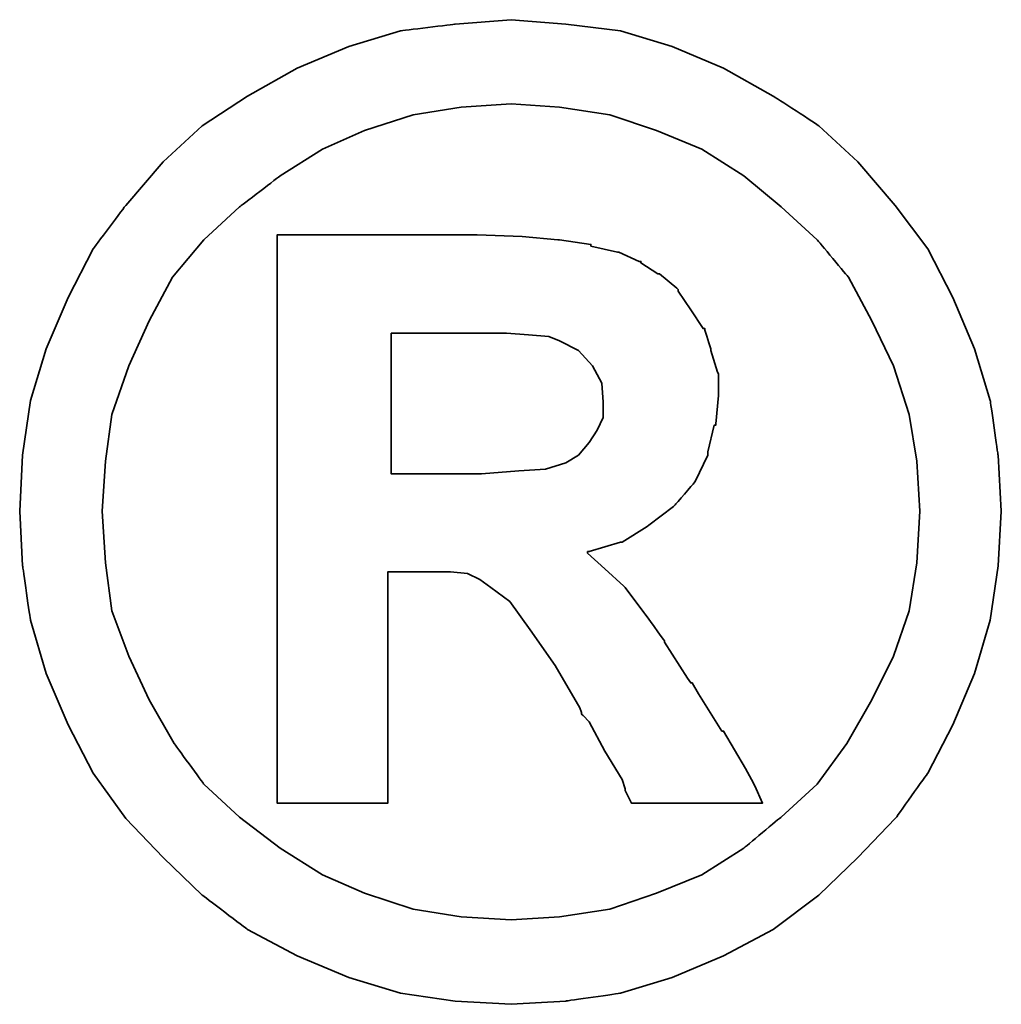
# Model space of a CAD drawing. Header units: millimetres. Extents: x 20 to 954, y -207 to 523.
# Tile 42 of 43: x 136.896 to 137.483, y 58.861 to 59.451. Entities that reach past the tile are written whole.
import ezdxf

# ---------------------------------------------------------------- set-up
doc = ezdxf.new("R2010")
doc.units = ezdxf.units.MM
doc.header["$LTSCALE"] = 0.1
doc.layers.add('DIM', color=4, linetype='CONTINUOUS')
doc.layers.add('layer 1', color=7, linetype='CONTINUOUS')

# ---------------------------------------------------------------- blocks, each defined once
blk = doc.blocks.new('TBI MOTION logo(完整正式版)')
at = {"layer": 'layer 1', "color": 22, "lineweight": 35}
for points, knots in [([(81.20634, 4.98624), (81.20634, 4.98624), (81.18649, 5.32862), (81.18649, 5.32862), (81.18649, 5.32862), (81.18649, 5.32862), (81.13886, 5.66206), (81.13886, 5.66206), (81.13886, 5.66206), (81.13886, 5.66206), (81.04359, 5.97764), (81.04359, 5.97764), (81.04359, 5.97764), (81.04359, 5.97764), (80.91061, 6.29124), (80.91061, 6.29124), (80.91061, 6.29124), (80.91061, 6.29124), (80.75778, 6.58697), (80.75778, 6.58697), (80.75778, 6.58697), (80.75778, 6.58697), (80.5593, 6.85294), (80.5593, 6.85294), (80.5593, 6.85294), (80.5593, 6.85294), (80.33105, 7.1189), (80.33105, 7.1189), (80.33105, 7.1189), (80.33105, 7.1189), (80.09287, 7.33921), (80.09287, 7.33921), (80.09287, 7.33921), (80.09287, 7.33921), (79.815, 7.51982), (79.815, 7.51982), (79.815, 7.51982), (79.815, 7.51982), (79.51133, 7.69051), (79.51133, 7.69051), (79.51133, 7.69051), (79.51133, 7.69051), (79.19773, 7.8235), (79.19773, 7.8235), (79.19773, 7.8235), (79.19773, 7.8235), (78.88215, 7.91877), (78.88215, 7.91877), (78.88215, 7.91877), (78.88215, 7.91877), (78.54871, 7.95846), (78.54871, 7.95846), (78.54871, 7.95846), (78.54871, 7.95846), (78.21526, 7.98625), (78.21526, 7.98625), (78.21526, 7.98625), (78.21526, 7.98625), (77.87388, 7.95846), (77.87388, 7.95846), (77.87388, 7.95846), (77.87388, 7.95846), (77.54044, 7.91877), (77.54044, 7.91877), (77.54044, 7.91877), (77.54044, 7.91877), (77.22485, 7.8235), (77.22485, 7.8235), (77.22485, 7.8235), (77.22485, 7.8235), (76.91027, 7.69051), (76.91027, 7.69051), (76.91027, 7.69051), (76.91027, 7.69051), (76.6056, 7.51982), (76.6056, 7.51982), (76.6056, 7.51982), (76.6056, 7.51982), (76.32972, 7.33921), (76.32972, 7.33921), (76.32972, 7.33921), (76.32972, 7.33921), (76.09154, 7.1189), (76.09154, 7.1189), (76.09154, 7.1189), (76.09154, 7.1189), (75.86329, 6.85294), (75.86329, 6.85294), (75.86329, 6.85294), (75.86329, 6.85294), (75.66382, 6.58697), (75.66382, 6.58697), (75.66382, 6.58697), (75.66382, 6.58697), (75.51099, 6.29124), (75.51099, 6.29124), (75.51099, 6.29124), (75.51099, 6.29124), (75.37702, 5.97764), (75.37702, 5.97764), (75.37702, 5.97764), (75.37702, 5.97764), (75.28175, 5.66206), (75.28175, 5.66206), (75.28175, 5.66206), (75.28175, 5.66206), (75.23411, 5.32862), (75.23411, 5.32862), (75.23411, 5.32862), (75.23411, 5.32862), (75.21625, 4.98624), (75.21625, 4.98624), (75.21625, 4.98624), (75.21625, 4.98624), (75.23411, 4.6528), (75.23411, 4.6528), (75.23411, 4.6528), (75.23411, 4.6528), (75.28175, 4.32035), (75.28175, 4.32035), (75.28175, 4.32035), (75.28175, 4.32035), (75.37702, 3.99583), (75.37702, 3.99583), (75.37702, 3.99583), (75.37702, 3.99583), (75.51099, 3.68224), (75.51099, 3.68224), (75.51099, 3.68224), (75.51099, 3.68224), (75.66382, 3.38749), (75.66382, 3.38749), (75.66382, 3.38749), (75.66382, 3.38749), (75.86329, 3.10963), (75.86329, 3.10963), (75.86329, 3.10963), (75.86329, 3.10963), (76.09154, 2.87145), (76.09154, 2.87145), (76.09154, 2.87145), (76.09154, 2.87145), (76.32972, 2.6432), (76.32972, 2.6432), (76.32972, 2.6432), (76.32972, 2.6432), (76.6056, 2.43381), (76.6056, 2.43381), (76.6056, 2.43381), (76.6056, 2.43381), (76.91027, 2.27205), (76.91027, 2.27205), (76.91027, 2.27205), (76.91027, 2.27205), (77.22485, 2.13906), (77.22485, 2.13906), (77.22485, 2.13906), (77.22485, 2.13906), (77.54044, 2.0438), (77.54044, 2.0438), (77.54044, 2.0438), (77.54044, 2.0438), (77.87388, 1.99616), (77.87388, 1.99616), (77.87388, 1.99616), (77.87388, 1.99616), (78.21526, 1.97631), (78.21526, 1.97631), (78.21526, 1.97631), (78.21526, 1.97631), (78.54871, 1.99616), (78.54871, 1.99616), (78.54871, 1.99616), (78.54871, 1.99616), (78.88215, 2.0438), (78.88215, 2.0438), (78.88215, 2.0438), (78.88215, 2.0438), (79.19773, 2.13906), (79.19773, 2.13906), (79.19773, 2.13906), (79.19773, 2.13906), (79.51133, 2.27205), (79.51133, 2.27205), (79.51133, 2.27205), (79.51133, 2.27205), (79.815, 2.43381), (79.815, 2.43381), (79.815, 2.43381), (79.815, 2.43381), (80.09287, 2.6432), (80.09287, 2.6432), (80.09287, 2.6432), (80.09287, 2.6432), (80.33105, 2.87145), (80.33105, 2.87145), (80.33105, 2.87145), (80.33105, 2.87145), (80.5593, 3.10963), (80.5593, 3.10963), (80.5593, 3.10963), (80.5593, 3.10963), (80.75778, 3.38749), (80.75778, 3.38749), (80.75778, 3.38749), (80.75778, 3.38749), (80.91061, 3.68224), (80.91061, 3.68224), (80.91061, 3.68224), (80.91061, 3.68224), (81.04359, 3.99583), (81.04359, 3.99583), (81.04359, 3.99583), (81.04359, 3.99583), (81.13886, 4.32035), (81.13886, 4.32035), (81.13886, 4.32035), (81.13886, 4.32035), (81.18649, 4.6528), (81.18649, 4.6528), (81.18649, 4.6528), (81.18649, 4.6528), (81.20634, 4.98624), (81.20634, 4.98624)], [0, 0, 0, 0, 0.0178571, 0.0178571, 0.0178571, 0.0178572, 0.0357143, 0.0357143, 0.0357143, 0.0357143, 0.0535714, 0.0535714, 0.0535714, 0.0535714, 0.0714286, 0.0714286, 0.0714286, 0.0714286, 0.0892857, 0.0892857, 0.0892857, 0.0892857, 0.1071429, 0.1071429, 0.1071429, 0.1071429, 0.125, 0.125, 0.125, 0.125, 0.1428571, 0.1428571, 0.1428571, 0.1428572, 0.1607143, 0.1607143, 0.1607143, 0.1607143, 0.1785714, 0.1785714, 0.1785714, 0.1785714, 0.1964286, 0.1964286, 0.1964286, 0.1964286, 0.2142857, 0.2142857, 0.2142857, 0.2142857, 0.2321429, 0.2321429, 0.2321429, 0.2321429, 0.25, 0.25, 0.25, 0.25, 0.2678571, 0.2678571, 0.2678571, 0.2678572, 0.2857143, 0.2857143, 0.2857143, 0.2857143, 0.3035714, 0.3035714, 0.3035714, 0.3035714, 0.3214286, 0.3214286, 0.3214286, 0.3214286, 0.3392857, 0.3392857, 0.3392857, 0.3392857, 0.3571429, 0.3571429, 0.3571429, 0.3571429, 0.375, 0.375, 0.375, 0.375, 0.3928571, 0.3928571, 0.3928571, 0.3928572, 0.4107143, 0.4107143, 0.4107143, 0.4107143, 0.4285714, 0.4285714, 0.4285714, 0.4285714, 0.4464286, 0.4464286, 0.4464286, 0.4464286, 0.4642857, 0.4642857, 0.4642857, 0.4642857, 0.4821429, 0.4821429, 0.4821429, 0.4821429, 0.5, 0.5, 0.5, 0.5, 0.5178571, 0.5178571, 0.5178571, 0.5178572, 0.5357143, 0.5357143, 0.5357143, 0.5357143, 0.5535714, 0.5535714, 0.5535714, 0.5535714, 0.5714286, 0.5714286, 0.5714286, 0.5714286, 0.5892857, 0.5892857, 0.5892857, 0.5892857, 0.6071429, 0.6071429, 0.6071429, 0.6071429, 0.625, 0.625, 0.625, 0.625, 0.6428571, 0.6428571, 0.6428571, 0.6428572, 0.6607143, 0.6607143, 0.6607143, 0.6607143, 0.6785714, 0.6785714, 0.6785714, 0.6785714, 0.6964286, 0.6964286, 0.6964286, 0.6964286, 0.7142857, 0.7142857, 0.7142857, 0.7142857, 0.7321429, 0.7321429, 0.7321429, 0.7321429, 0.75, 0.75, 0.75, 0.75, 0.7678571, 0.7678571, 0.7678571, 0.7678572, 0.7857143, 0.7857143, 0.7857143, 0.7857143, 0.8035714, 0.8035714, 0.8035714, 0.8035714, 0.8214286, 0.8214286, 0.8214286, 0.8214286, 0.8392857, 0.8392857, 0.8392857, 0.8392857, 0.8571429, 0.8571429, 0.8571429, 0.8571429, 0.875, 0.875, 0.875, 0.875, 0.8928571, 0.8928571, 0.8928571, 0.8928572, 0.9107143, 0.9107143, 0.9107143, 0.9107143, 0.9285714, 0.9285714, 0.9285714, 0.9285714, 0.9464286, 0.9464286, 0.9464286, 0.9464286, 0.9642857, 0.9642857, 0.9642857, 0.9642857, 0.9821429, 0.9821429, 0.9821429, 0.9821429, 1, 1, 1, 1]), ([(80.71014, 4.98624), (80.71014, 4.98624), (80.69129, 5.29091), (80.69129, 5.29091), (80.69129, 5.29091), (80.69129, 5.29091), (80.64464, 5.57672), (80.64464, 5.57672), (80.64464, 5.57672), (80.64464, 5.57672), (80.54937, 5.87245), (80.54937, 5.87245), (80.54937, 5.87245), (80.54937, 5.87245), (80.41639, 6.14833), (80.41639, 6.14833), (80.41639, 6.14833), (80.41639, 6.14833), (80.27349, 6.41429), (80.27349, 6.41429), (80.27349, 6.41429), (80.27349, 6.41429), (80.08295, 6.64255), (80.08295, 6.64255), (80.08295, 6.64255), (80.08295, 6.64255), (79.86264, 6.84301), (79.86264, 6.84301), (79.86264, 6.84301), (79.86264, 6.84301), (79.63439, 7.03355), (79.63439, 7.03355), (79.63439, 7.03355), (79.63439, 7.03355), (79.37835, 7.1963), (79.37835, 7.1963), (79.37835, 7.1963), (79.37835, 7.1963), (79.10246, 7.30944), (79.10246, 7.30944), (79.10246, 7.30944), (79.10246, 7.30944), (78.81665, 7.40471), (78.81665, 7.40471), (78.81665, 7.40471), (78.81665, 7.40471), (78.511, 7.45234), (78.511, 7.45234), (78.511, 7.45234), (78.511, 7.45234), (78.21526, 7.47219), (78.21526, 7.47219), (78.21526, 7.47219), (78.21526, 7.47219), (77.9106, 7.45234), (77.9106, 7.45234), (77.9106, 7.45234), (77.9106, 7.45234), (77.61685, 7.40471), (77.61685, 7.40471), (77.61685, 7.40471), (77.61685, 7.40471), (77.32012, 7.30944), (77.32012, 7.30944), (77.32012, 7.30944), (77.32012, 7.30944), (77.06309, 7.1963), (77.06309, 7.1963), (77.06309, 7.1963), (77.06309, 7.1963), (76.80606, 7.03355), (76.80606, 7.03355), (76.80606, 7.03355), (76.80606, 7.03355), (76.55797, 6.84301), (76.55797, 6.84301), (76.55797, 6.84301), (76.55797, 6.84301), (76.34063, 6.64255), (76.34063, 6.64255), (76.34063, 6.64255), (76.34063, 6.64255), (76.1491, 6.41429), (76.1491, 6.41429), (76.1491, 6.41429), (76.1491, 6.41429), (76.0062, 6.14833), (76.0062, 6.14833), (76.0062, 6.14833), (76.0062, 6.14833), (75.88314, 5.87245), (75.88314, 5.87245), (75.88314, 5.87245), (75.88314, 5.87245), (75.77794, 5.57672), (75.77794, 5.57672), (75.77794, 5.57672), (75.77794, 5.57672), (75.73924, 5.29091), (75.73924, 5.29091), (75.73924, 5.29091), (75.73924, 5.29091), (75.72039, 4.98624), (75.72039, 4.98624), (75.72039, 4.98624), (75.72039, 4.98624), (75.73924, 4.67165), (75.73924, 4.67165), (75.73924, 4.67165), (75.73924, 4.67165), (75.77794, 4.37791), (75.77794, 4.37791), (75.77794, 4.37791), (75.77794, 4.37791), (75.88314, 4.10102), (75.88314, 4.10102), (75.88314, 4.10102), (75.88314, 4.10102), (76.0062, 3.83407), (76.0062, 3.83407), (76.0062, 3.83407), (76.0062, 3.83407), (76.15902, 3.56811), (76.15902, 3.56811), (76.15902, 3.56811), (76.15902, 3.56811), (76.34063, 3.32001), (76.34063, 3.32001), (76.34063, 3.32001), (76.34063, 3.32001), (76.55797, 3.11955), (76.55797, 3.11955), (76.55797, 3.11955), (76.55797, 3.11955), (76.80606, 2.92901), (76.80606, 2.92901), (76.80606, 2.92901), (76.80606, 2.92901), (77.06309, 2.76725), (77.06309, 2.76725), (77.06309, 2.76725), (77.06309, 2.76725), (77.32012, 2.65412), (77.32012, 2.65412), (77.32012, 2.65412), (77.32012, 2.65412), (77.61685, 2.55786), (77.61685, 2.55786), (77.61685, 2.55786), (77.61685, 2.55786), (77.9106, 2.51022), (77.9106, 2.51022), (77.9106, 2.51022), (77.9106, 2.51022), (78.21526, 2.49137), (78.21526, 2.49137), (78.21526, 2.49137), (78.21526, 2.49137), (78.511, 2.51022), (78.511, 2.51022), (78.511, 2.51022), (78.511, 2.51022), (78.81665, 2.55786), (78.81665, 2.55786), (78.81665, 2.55786), (78.81665, 2.55786), (79.10246, 2.65412), (79.10246, 2.65412), (79.10246, 2.65412), (79.10246, 2.65412), (79.37835, 2.76725), (79.37835, 2.76725), (79.37835, 2.76725), (79.37835, 2.76725), (79.63439, 2.92901), (79.63439, 2.92901), (79.63439, 2.92901), (79.63439, 2.92901), (79.86264, 3.11955), (79.86264, 3.11955), (79.86264, 3.11955), (79.86264, 3.11955), (80.08295, 3.32001), (80.08295, 3.32001), (80.08295, 3.32001), (80.08295, 3.32001), (80.26356, 3.56811), (80.26356, 3.56811), (80.26356, 3.56811), (80.26356, 3.56811), (80.41639, 3.83407), (80.41639, 3.83407), (80.41639, 3.83407), (80.41639, 3.83407), (80.54937, 4.10102), (80.54937, 4.10102), (80.54937, 4.10102), (80.54937, 4.10102), (80.64464, 4.37791), (80.64464, 4.37791), (80.64464, 4.37791), (80.64464, 4.37791), (80.69129, 4.67165), (80.69129, 4.67165), (80.69129, 4.67165), (80.69129, 4.67165), (80.71014, 4.98624), (80.71014, 4.98624)], [0, 0, 0, 0, 0.0192308, 0.0192308, 0.0192308, 0.0192308, 0.0384615, 0.0384615, 0.0384615, 0.0384615, 0.0576923, 0.0576923, 0.0576923, 0.0576923, 0.0769231, 0.0769231, 0.0769231, 0.0769231, 0.0961538, 0.0961538, 0.0961538, 0.0961539, 0.1153846, 0.1153846, 0.1153846, 0.1153846, 0.1346154, 0.1346154, 0.1346154, 0.1346154, 0.1538462, 0.1538462, 0.1538462, 0.1538462, 0.1730769, 0.1730769, 0.1730769, 0.1730769, 0.1923077, 0.1923077, 0.1923077, 0.1923077, 0.2115385, 0.2115385, 0.2115385, 0.2115385, 0.2307692, 0.2307692, 0.2307692, 0.2307692, 0.25, 0.25, 0.25, 0.25, 0.2692308, 0.2692308, 0.2692308, 0.2692308, 0.2884615, 0.2884615, 0.2884615, 0.2884615, 0.3076923, 0.3076923, 0.3076923, 0.3076923, 0.3269231, 0.3269231, 0.3269231, 0.3269231, 0.3461538, 0.3461538, 0.3461538, 0.3461539, 0.3653846, 0.3653846, 0.3653846, 0.3653846, 0.3846154, 0.3846154, 0.3846154, 0.3846154, 0.4038462, 0.4038462, 0.4038462, 0.4038462, 0.4230769, 0.4230769, 0.4230769, 0.4230769, 0.4423077, 0.4423077, 0.4423077, 0.4423077, 0.4615385, 0.4615385, 0.4615385, 0.4615385, 0.4807692, 0.4807692, 0.4807692, 0.4807692, 0.5, 0.5, 0.5, 0.5, 0.5192308, 0.5192308, 0.5192308, 0.5192308, 0.5384615, 0.5384615, 0.5384615, 0.5384615, 0.5576923, 0.5576923, 0.5576923, 0.5576923, 0.5769231, 0.5769231, 0.5769231, 0.5769231, 0.5961538, 0.5961538, 0.5961538, 0.5961539, 0.6153846, 0.6153846, 0.6153846, 0.6153846, 0.6346154, 0.6346154, 0.6346154, 0.6346154, 0.6538462, 0.6538462, 0.6538462, 0.6538462, 0.6730769, 0.6730769, 0.6730769, 0.6730769, 0.6923077, 0.6923077, 0.6923077, 0.6923077, 0.7115385, 0.7115385, 0.7115385, 0.7115385, 0.7307692, 0.7307692, 0.7307692, 0.7307692, 0.75, 0.75, 0.75, 0.75, 0.7692308, 0.7692308, 0.7692308, 0.7692308, 0.7884615, 0.7884615, 0.7884615, 0.7884615, 0.8076923, 0.8076923, 0.8076923, 0.8076923, 0.8269231, 0.8269231, 0.8269231, 0.8269231, 0.8461538, 0.8461538, 0.8461538, 0.8461539, 0.8653846, 0.8653846, 0.8653846, 0.8653846, 0.8846154, 0.8846154, 0.8846154, 0.8846154, 0.9038462, 0.9038462, 0.9038462, 0.9038462, 0.9230769, 0.9230769, 0.9230769, 0.9230769, 0.9423077, 0.9423077, 0.9423077, 0.9423077, 0.9615385, 0.9615385, 0.9615385, 0.9615385, 0.9807692, 0.9807692, 0.9807692, 0.9807692, 1, 1, 1, 1]), ([(76.78721, 3.2823), (76.78721, 3.2823), (76.78721, 3.32001), (76.78721, 3.32001), (76.78721, 3.32001), (76.78721, 3.32001), (76.78721, 3.42422), (76.78721, 3.42422), (76.78721, 3.42422), (76.78721, 3.42422), (76.78721, 3.59689), (76.78721, 3.59689), (76.78721, 3.59689), (76.78721, 3.59689), (76.78721, 3.80529), (76.78721, 3.80529), (76.78721, 3.80529), (76.78721, 3.80529), (76.78721, 4.0524), (76.78721, 4.0524), (76.78721, 4.0524), (76.78721, 4.0524), (76.78721, 4.32035), (76.78721, 4.32035), (76.78721, 4.32035), (76.78721, 4.32035), (76.78721, 4.92868), (76.78721, 4.92868), (76.78721, 4.92868), (76.78721, 4.92868), (76.78721, 5.53801), (76.78721, 5.53801), (76.78721, 5.53801), (76.78721, 5.53801), (76.78721, 5.82482), (76.78721, 5.82482), (76.78721, 5.82482), (76.78721, 5.82482), (76.78721, 6.07291), (76.78721, 6.07291), (76.78721, 6.07291), (76.78721, 6.07291), (76.78721, 6.30017), (76.78721, 6.30017), (76.78721, 6.30017), (76.78721, 6.30017), (76.78721, 6.45399), (76.78721, 6.45399), (76.78721, 6.45399), (76.78721, 6.45399), (76.78721, 6.5572), (76.78721, 6.5572), (76.78721, 6.5572), (76.78721, 6.5572), (76.78721, 6.59689), (76.78721, 6.59689), (76.78721, 6.59689), (76.78721, 6.59689), (76.78721, 6.67232), (76.78721, 6.67232), (76.78721, 6.67232), (76.78721, 6.67232), (76.8537, 6.67232), (76.8537, 6.67232), (76.8537, 6.67232), (76.8537, 6.67232), (76.87355, 6.67232), (76.87355, 6.67232), (76.87355, 6.67232), (76.87355, 6.67232), (76.91027, 6.67232), (76.91027, 6.67232), (76.91027, 6.67232), (76.91027, 6.67232), (77.04424, 6.67232), (77.04424, 6.67232), (77.04424, 6.67232), (77.04424, 6.67232), (77.22485, 6.67232), (77.22485, 6.67232), (77.22485, 6.67232), (77.22485, 6.67232), (77.43524, 6.67232), (77.43524, 6.67232), (77.43524, 6.67232), (77.43524, 6.67232), (77.65357, 6.67232), (77.65357, 6.67232), (77.65357, 6.67232), (77.65357, 6.67232), (77.82625, 6.67232), (77.82625, 6.67232), (77.82625, 6.67232), (77.82625, 6.67232), (77.94037, 6.67232), (77.94037, 6.67232), (77.94037, 6.67232), (77.94037, 6.67232), (77.97709, 6.67232), (77.97709, 6.67232), (77.97709, 6.67232), (77.97709, 6.67232), (77.99694, 6.67232), (77.99694, 6.67232), (77.99694, 6.67232), (77.99694, 6.67232), (78.00686, 6.67232), (78.00686, 6.67232), (78.00686, 6.67232), (78.00686, 6.67232), (78.28275, 6.6624), (78.28275, 6.6624), (78.28275, 6.6624), (78.28275, 6.6624), (78.50107, 6.64255), (78.50107, 6.64255), (78.50107, 6.64255), (78.50107, 6.64255), (78.511, 6.64255), (78.511, 6.64255), (78.511, 6.64255), (78.511, 6.64255), (78.70154, 6.61476), (78.70154, 6.61476), (78.70154, 6.61476), (78.70154, 6.61476), (78.70154, 6.60483), (78.70154, 6.60483), (78.70154, 6.60483), (78.70154, 6.60483), (78.86429, 6.56713), (78.86429, 6.56713), (78.86429, 6.56713), (78.86429, 6.56713), (78.87223, 6.56713), (78.87223, 6.56713), (78.87223, 6.56713), (78.87223, 6.56713), (78.99727, 6.51056), (78.99727, 6.51056), (78.99727, 6.51056), (78.99727, 6.51056), (79.00719, 6.51056), (79.00719, 6.51056), (79.00719, 6.51056), (79.00719, 6.51056), (79.00719, 6.50162), (79.00719, 6.50162), (79.00719, 6.50162), (79.00719, 6.50162), (79.1104, 6.43415), (79.1104, 6.43415), (79.1104, 6.43415), (79.1104, 6.43415), (79.12132, 6.43415), (79.12132, 6.43415), (79.12132, 6.43415), (79.12132, 6.43415), (79.22552, 6.34781), (79.22552, 6.34781), (79.22552, 6.34781), (79.22552, 6.34781), (79.23544, 6.33888), (79.23544, 6.33888), (79.23544, 6.33888), (79.23544, 6.33888), (79.23544, 6.32895), (79.23544, 6.32895), (79.23544, 6.32895), (79.23544, 6.32895), (79.31087, 6.21483), (79.31087, 6.21483), (79.31087, 6.21483), (79.31087, 6.21483), (79.38629, 6.1007), (79.38629, 6.1007), (79.38629, 6.1007), (79.38629, 6.1007), (79.3972, 6.1007), (79.3972, 6.1007), (79.3972, 6.1007), (79.3972, 6.1007), (79.3972, 6.09078), (79.3972, 6.09078), (79.3972, 6.09078), (79.3972, 6.09078), (79.43392, 5.97764), (79.43392, 5.97764), (79.43392, 5.97764), (79.43392, 5.97764), (79.43392, 5.96772), (79.43392, 5.96772), (79.43392, 5.96772), (79.43392, 5.96772), (79.47362, 5.83474), (79.47362, 5.83474), (79.47362, 5.83474), (79.47362, 5.83474), (79.48156, 5.82482), (79.48156, 5.82482), (79.48156, 5.82482), (79.48156, 5.82482), (79.48156, 5.69977), (79.48156, 5.69977), (79.48156, 5.69977), (79.48156, 5.69977), (79.48156, 5.69183), (79.48156, 5.69183), (79.48156, 5.69183), (79.48156, 5.69183), (79.4637, 5.51915), (79.4637, 5.51915), (79.4637, 5.51915), (79.4637, 5.51915), (79.4637, 5.51122), (79.4637, 5.51122), (79.4637, 5.51122), (79.4637, 5.51122), (79.45377, 5.51122), (79.45377, 5.51122), (79.45377, 5.51122), (79.45377, 5.51122), (79.41507, 5.34847), (79.41507, 5.34847), (79.41507, 5.34847), (79.41507, 5.34847), (79.41507, 5.33854), (79.41507, 5.33854), (79.41507, 5.33854), (79.41507, 5.33854), (79.41507, 5.32862), (79.41507, 5.32862), (79.41507, 5.32862), (79.41507, 5.32862), (79.33865, 5.16785), (79.33865, 5.16785), (79.33865, 5.16785), (79.33865, 5.16785), (79.33071, 5.15693), (79.33071, 5.15693), (79.33071, 5.15693), (79.33071, 5.15693), (79.2156, 5.02495), (79.2156, 5.02495), (79.2156, 5.02495), (79.2156, 5.02495), (79.20567, 5.01502), (79.20567, 5.01502), (79.20567, 5.01502), (79.20567, 5.01502), (79.05483, 4.89991), (79.05483, 4.89991), (79.05483, 4.89991), (79.05483, 4.89991), (79.04491, 4.89197), (79.04491, 4.89197), (79.04491, 4.89197), (79.04491, 4.89197), (78.89208, 4.7967), (78.89208, 4.7967), (78.89208, 4.7967), (78.89208, 4.7967), (78.88215, 4.7967), (78.88215, 4.7967), (78.88215, 4.7967), (78.88215, 4.7967), (78.69161, 4.73913), (78.69161, 4.73913), (78.69161, 4.73913), (78.69161, 4.73913), (78.68169, 4.73913), (78.68169, 4.73913), (78.68169, 4.73913), (78.68169, 4.73913), (78.68169, 4.72921), (78.68169, 4.72921), (78.68169, 4.72921), (78.68169, 4.72921), (78.78688, 4.63394), (78.78688, 4.63394), (78.78688, 4.63394), (78.78688, 4.63394), (78.902, 4.52875), (78.902, 4.52875), (78.902, 4.52875), (78.902, 4.52875), (78.91093, 4.52081), (78.91093, 4.52081), (78.91093, 4.52081), (78.91093, 4.52081), (79.02506, 4.36798), (79.02506, 4.36798), (79.02506, 4.36798), (79.02506, 4.36798), (79.1501, 4.1953), (79.1501, 4.1953), (79.1501, 4.1953), (79.1501, 4.1953), (79.1501, 4.18736), (79.1501, 4.18736), (79.1501, 4.18736), (79.1501, 4.18736), (79.29201, 3.96705), (79.29201, 3.96705), (79.29201, 3.96705), (79.29201, 3.96705), (79.31087, 3.93828), (79.31087, 3.93828), (79.31087, 3.93828), (79.31087, 3.93828), (79.32079, 3.93828), (79.32079, 3.93828), (79.32079, 3.93828), (79.32079, 3.93828), (79.3585, 3.87178), (79.3585, 3.87178), (79.3585, 3.87178), (79.3585, 3.87178), (79.50141, 3.64353), (79.50141, 3.64353), (79.50141, 3.64353), (79.50141, 3.64353), (79.51133, 3.64353), (79.51133, 3.64353), (79.51133, 3.64353), (79.51133, 3.64353), (79.64431, 3.41528), (79.64431, 3.41528), (79.64431, 3.41528), (79.64431, 3.41528), (79.68202, 3.3478), (79.68202, 3.3478), (79.68202, 3.3478), (79.68202, 3.3478), (79.70187, 3.31009), (79.70187, 3.31009), (79.70187, 3.31009), (79.70187, 3.31009), (79.7495, 3.2049), (79.7495, 3.2049), (79.7495, 3.2049), (79.7495, 3.2049), (79.64431, 3.2049), (79.64431, 3.2049), (79.64431, 3.2049), (79.64431, 3.2049), (79.62546, 3.2049), (79.62546, 3.2049), (79.62546, 3.2049), (79.62546, 3.2049), (79.53912, 3.2049), (79.53912, 3.2049), (79.53912, 3.2049), (79.53912, 3.2049), (79.31087, 3.2049), (79.31087, 3.2049), (79.31087, 3.2049), (79.31087, 3.2049), (79.08262, 3.2049), (79.08262, 3.2049), (79.08262, 3.2049), (79.08262, 3.2049), (79.00719, 3.2049), (79.00719, 3.2049), (79.00719, 3.2049), (79.00719, 3.2049), (78.98735, 3.2049), (78.98735, 3.2049), (78.98735, 3.2049), (78.98735, 3.2049), (78.94964, 3.2049), (78.94964, 3.2049), (78.94964, 3.2049), (78.94964, 3.2049), (78.92979, 3.24459), (78.92979, 3.24459), (78.92979, 3.24459), (78.92979, 3.24459), (78.91093, 3.2823), (78.91093, 3.2823), (78.91093, 3.2823), (78.91093, 3.2823), (78.91093, 3.29223), (78.91093, 3.29223), (78.91093, 3.29223), (78.91093, 3.29223), (78.89208, 3.3478), (78.89208, 3.3478), (78.89208, 3.3478), (78.89208, 3.3478), (78.78688, 3.52048), (78.78688, 3.52048), (78.78688, 3.52048), (78.78688, 3.52048), (78.69161, 3.7001), (78.69161, 3.7001), (78.69161, 3.7001), (78.69161, 3.7001), (78.6539, 3.7388), (78.6539, 3.7388), (78.6539, 3.7388), (78.6539, 3.7388), (78.64398, 3.74873), (78.64398, 3.74873), (78.64398, 3.74873), (78.64398, 3.74873), (78.64398, 3.75766), (78.64398, 3.75766), (78.64398, 3.75766), (78.64398, 3.75766), (78.63405, 3.78644), (78.63405, 3.78644), (78.63405, 3.78644), (78.63405, 3.78644), (78.48321, 4.04347), (78.48321, 4.04347), (78.48321, 4.04347), (78.48321, 4.04347), (78.33038, 4.2618), (78.33038, 4.2618), (78.33038, 4.2618), (78.33038, 4.2618), (78.20732, 4.43447), (78.20732, 4.43447), (78.20732, 4.43447), (78.20732, 4.43447), (78.09221, 4.52081), (78.09221, 4.52081), (78.09221, 4.52081), (78.09221, 4.52081), (78.02472, 4.56845), (78.02472, 4.56845), (78.02472, 4.56845), (78.02472, 4.56845), (77.9493, 4.60616), (77.9493, 4.60616), (77.9493, 4.60616), (77.9493, 4.60616), (77.8451, 4.61608), (77.8451, 4.61608), (77.8451, 4.61608), (77.8451, 4.61608), (77.71113, 4.61608), (77.71113, 4.61608), (77.71113, 4.61608), (77.71113, 4.61608), (77.69128, 4.61608), (77.69128, 4.61608), (77.69128, 4.61608), (77.69128, 4.61608), (77.67342, 4.61608), (77.67342, 4.61608), (77.67342, 4.61608), (77.67342, 4.61608), (77.5583, 4.61608), (77.5583, 4.61608), (77.5583, 4.61608), (77.5583, 4.61608), (77.46303, 4.61608), (77.46303, 4.61608), (77.46303, 4.61608), (77.46303, 4.61608), (77.46303, 4.54761), (77.46303, 4.54761), (77.46303, 4.54761), (77.46303, 4.54761), (77.46303, 4.47318), (77.46303, 4.47318), (77.46303, 4.47318), (77.46303, 4.47318), (77.46303, 4.24294), (77.46303, 4.24294), (77.46303, 4.24294), (77.46303, 4.24294), (77.46303, 3.99583), (77.46303, 3.99583), (77.46303, 3.99583), (77.46303, 3.99583), (77.46303, 3.72888), (77.46303, 3.72888), (77.46303, 3.72888), (77.46303, 3.72888), (77.46303, 3.51055), (77.46303, 3.51055), (77.46303, 3.51055), (77.46303, 3.51055), (77.46303, 3.42422), (77.46303, 3.42422), (77.46303, 3.42422), (77.46303, 3.42422), (77.46303, 3.35773), (77.46303, 3.35773), (77.46303, 3.35773), (77.46303, 3.35773), (77.46303, 3.30017), (77.46303, 3.30017), (77.46303, 3.30017), (77.46303, 3.30017), (77.46303, 3.2823), (77.46303, 3.2823), (77.46303, 3.2823), (77.46303, 3.2823), (77.46303, 3.2049), (77.46303, 3.2049), (77.46303, 3.2049), (77.46303, 3.2049), (77.39753, 3.2049), (77.39753, 3.2049), (77.39753, 3.2049), (77.39753, 3.2049), (77.37768, 3.2049), (77.37768, 3.2049), (77.37768, 3.2049), (77.37768, 3.2049), (77.32012, 3.2049), (77.32012, 3.2049), (77.32012, 3.2049), (77.32012, 3.2049), (77.12165, 3.2049), (77.12165, 3.2049), (77.12165, 3.2049), (77.12165, 3.2049), (76.94897, 3.2049), (76.94897, 3.2049), (76.94897, 3.2049), (76.94897, 3.2049), (76.8924, 3.2049), (76.8924, 3.2049), (76.8924, 3.2049), (76.8924, 3.2049), (76.8537, 3.2049), (76.8537, 3.2049), (76.8537, 3.2049), (76.8537, 3.2049), (76.78721, 3.2049), (76.78721, 3.2049), (76.78721, 3.2049), (76.78721, 3.2049), (76.78721, 3.2823), (76.78721, 3.2823)], [0, 0, 0, 0, 0.0074074, 0.0074074, 0.0074074, 0.0074074, 0.0148148, 0.0148148, 0.0148148, 0.0148148, 0.0222222, 0.0222222, 0.0222222, 0.0222222, 0.0296296, 0.0296296, 0.0296296, 0.0296296, 0.037037, 0.037037, 0.037037, 0.037037, 0.0444444, 0.0444444, 0.0444444, 0.0444445, 0.0518519, 0.0518519, 0.0518519, 0.0518519, 0.0592593, 0.0592593, 0.0592593, 0.0592593, 0.0666667, 0.0666667, 0.0666667, 0.0666667, 0.0740741, 0.0740741, 0.0740741, 0.0740741, 0.0814815, 0.0814815, 0.0814815, 0.0814815, 0.0888889, 0.0888889, 0.0888889, 0.0888889, 0.0962963, 0.0962963, 0.0962963, 0.0962963, 0.1037037, 0.1037037, 0.1037037, 0.1037037, 0.1111111, 0.1111111, 0.1111111, 0.1111111, 0.1185185, 0.1185185, 0.1185185, 0.1185185, 0.1259259, 0.1259259, 0.1259259, 0.1259259, 0.1333333, 0.1333333, 0.1333333, 0.1333333, 0.1407407, 0.1407407, 0.1407407, 0.1407408, 0.1481481, 0.1481481, 0.1481481, 0.1481482, 0.1555556, 0.1555556, 0.1555556, 0.1555556, 0.162963, 0.162963, 0.162963, 0.162963, 0.1703704, 0.1703704, 0.1703704, 0.1703704, 0.1777778, 0.1777778, 0.1777778, 0.1777778, 0.1851852, 0.1851852, 0.1851852, 0.1851852, 0.1925926, 0.1925926, 0.1925926, 0.1925926, 0.2, 0.2, 0.2, 0.2, 0.2074074, 0.2074074, 0.2074074, 0.2074074, 0.2148148, 0.2148148, 0.2148148, 0.2148148, 0.2222222, 0.2222222, 0.2222222, 0.2222222, 0.2296296, 0.2296296, 0.2296296, 0.2296296, 0.237037, 0.237037, 0.237037, 0.237037, 0.2444444, 0.2444444, 0.2444444, 0.2444445, 0.2518519, 0.2518519, 0.2518519, 0.2518519, 0.2592593, 0.2592593, 0.2592593, 0.2592593, 0.2666667, 0.2666667, 0.2666667, 0.2666667, 0.2740741, 0.2740741, 0.2740741, 0.2740741, 0.2814815, 0.2814815, 0.2814815, 0.2814815, 0.2888889, 0.2888889, 0.2888889, 0.2888889, 0.2962963, 0.2962963, 0.2962963, 0.2962963, 0.3037037, 0.3037037, 0.3037037, 0.3037037, 0.3111111, 0.3111111, 0.3111111, 0.3111111, 0.3185185, 0.3185185, 0.3185185, 0.3185185, 0.3259259, 0.3259259, 0.3259259, 0.3259259, 0.3333333, 0.3333333, 0.3333333, 0.3333333, 0.3407407, 0.3407407, 0.3407407, 0.3407408, 0.3481481, 0.3481481, 0.3481481, 0.3481482, 0.3555556, 0.3555556, 0.3555556, 0.3555556, 0.362963, 0.362963, 0.362963, 0.362963, 0.3703704, 0.3703704, 0.3703704, 0.3703704, 0.3777778, 0.3777778, 0.3777778, 0.3777778, 0.3851852, 0.3851852, 0.3851852, 0.3851852, 0.3925926, 0.3925926, 0.3925926, 0.3925926, 0.4, 0.4, 0.4, 0.4, 0.4074074, 0.4074074, 0.4074074, 0.4074074, 0.4148148, 0.4148148, 0.4148148, 0.4148148, 0.4222222, 0.4222222, 0.4222222, 0.4222222, 0.4296296, 0.4296296, 0.4296296, 0.4296296, 0.437037, 0.437037, 0.437037, 0.437037, 0.4444444, 0.4444444, 0.4444444, 0.4444445, 0.4518519, 0.4518519, 0.4518519, 0.4518519, 0.4592593, 0.4592593, 0.4592593, 0.4592593, 0.4666667, 0.4666667, 0.4666667, 0.4666667, 0.4740741, 0.4740741, 0.4740741, 0.4740741, 0.4814815, 0.4814815, 0.4814815, 0.4814815, 0.4888889, 0.4888889, 0.4888889, 0.4888889, 0.4962963, 0.4962963, 0.4962963, 0.4962963, 0.5037037, 0.5037037, 0.5037037, 0.5037037, 0.5111111, 0.5111111, 0.5111111, 0.5111111, 0.5185185, 0.5185185, 0.5185185, 0.5185185, 0.5259259, 0.5259259, 0.5259259, 0.5259259, 0.5333333, 0.5333333, 0.5333333, 0.5333333, 0.5407407, 0.5407407, 0.5407407, 0.5407408, 0.5481481, 0.5481481, 0.5481481, 0.5481482, 0.5555556, 0.5555556, 0.5555556, 0.5555556, 0.562963, 0.562963, 0.562963, 0.562963, 0.5703704, 0.5703704, 0.5703704, 0.5703704, 0.5777778, 0.5777778, 0.5777778, 0.5777778, 0.5851852, 0.5851852, 0.5851852, 0.5851852, 0.5925926, 0.5925926, 0.5925926, 0.5925926, 0.6, 0.6, 0.6, 0.6, 0.6074074, 0.6074074, 0.6074074, 0.6074074, 0.6148148, 0.6148148, 0.6148148, 0.6148148, 0.6222222, 0.6222222, 0.6222222, 0.6222222, 0.6296296, 0.6296296, 0.6296296, 0.6296296, 0.637037, 0.637037, 0.637037, 0.637037, 0.6444444, 0.6444444, 0.6444444, 0.6444445, 0.6518519, 0.6518519, 0.6518519, 0.6518519, 0.6592593, 0.6592593, 0.6592593, 0.6592593, 0.6666667, 0.6666667, 0.6666667, 0.6666667, 0.6740741, 0.6740741, 0.6740741, 0.6740741, 0.6814815, 0.6814815, 0.6814815, 0.6814815, 0.6888889, 0.6888889, 0.6888889, 0.6888889, 0.6962963, 0.6962963, 0.6962963, 0.6962963, 0.7037037, 0.7037037, 0.7037037, 0.7037037, 0.7111111, 0.7111111, 0.7111111, 0.7111111, 0.7185185, 0.7185185, 0.7185185, 0.7185185, 0.7259259, 0.7259259, 0.7259259, 0.7259259, 0.7333333, 0.7333333, 0.7333333, 0.7333333, 0.7407407, 0.7407407, 0.7407407, 0.7407408, 0.7481481, 0.7481481, 0.7481481, 0.7481482, 0.7555556, 0.7555556, 0.7555556, 0.7555556, 0.762963, 0.762963, 0.762963, 0.762963, 0.7703704, 0.7703704, 0.7703704, 0.7703704, 0.7777778, 0.7777778, 0.7777778, 0.7777778, 0.7851852, 0.7851852, 0.7851852, 0.7851852, 0.7925926, 0.7925926, 0.7925926, 0.7925926, 0.8, 0.8, 0.8, 0.8, 0.8074074, 0.8074074, 0.8074074, 0.8074074, 0.8148148, 0.8148148, 0.8148148, 0.8148148, 0.8222222, 0.8222222, 0.8222222, 0.8222222, 0.8296296, 0.8296296, 0.8296296, 0.8296296, 0.837037, 0.837037, 0.837037, 0.837037, 0.8444444, 0.8444444, 0.8444444, 0.8444445, 0.8518519, 0.8518519, 0.8518519, 0.8518519, 0.8592593, 0.8592593, 0.8592593, 0.8592593, 0.8666667, 0.8666667, 0.8666667, 0.8666667, 0.8740741, 0.8740741, 0.8740741, 0.8740741, 0.8814815, 0.8814815, 0.8814815, 0.8814815, 0.8888889, 0.8888889, 0.8888889, 0.8888889, 0.8962963, 0.8962963, 0.8962963, 0.8962963, 0.9037037, 0.9037037, 0.9037037, 0.9037037, 0.9111111, 0.9111111, 0.9111111, 0.9111111, 0.9185185, 0.9185185, 0.9185185, 0.9185185, 0.9259259, 0.9259259, 0.9259259, 0.9259259, 0.9333333, 0.9333333, 0.9333333, 0.9333333, 0.9407407, 0.9407407, 0.9407407, 0.9407408, 0.9481481, 0.9481481, 0.9481481, 0.9481482, 0.9555556, 0.9555556, 0.9555556, 0.9555556, 0.962963, 0.962963, 0.962963, 0.962963, 0.9703704, 0.9703704, 0.9703704, 0.9703704, 0.9777778, 0.9777778, 0.9777778, 0.9777778, 0.9851852, 0.9851852, 0.9851852, 0.9851852, 0.9925926, 0.9925926, 0.9925926, 0.9925926, 1, 1, 1, 1]), ([(77.48288, 6.07291), (77.48288, 6.07291), (77.48288, 5.99551), (77.48288, 5.99551), (77.48288, 5.99551), (77.48288, 5.99551), (77.48288, 5.82482), (77.48288, 5.82482), (77.48288, 5.82482), (77.48288, 5.82482), (77.48288, 5.63328), (77.48288, 5.63328), (77.48288, 5.63328), (77.48288, 5.63328), (77.48288, 5.46358), (77.48288, 5.46358), (77.48288, 5.46358), (77.48288, 5.46358), (77.48288, 5.29091), (77.48288, 5.29091), (77.48288, 5.29091), (77.48288, 5.29091), (77.48288, 5.21449), (77.48288, 5.21449), (77.48288, 5.21449), (77.48288, 5.21449), (77.50074, 5.21449), (77.50074, 5.21449), (77.50074, 5.21449), (77.50074, 5.21449), (77.71113, 5.21449), (77.71113, 5.21449), (77.71113, 5.21449), (77.71113, 5.21449), (77.94037, 5.21449), (77.94037, 5.21449), (77.94037, 5.21449), (77.94037, 5.21449), (78.01579, 5.21449), (78.01579, 5.21449), (78.01579, 5.21449), (78.01579, 5.21449), (78.03465, 5.21449), (78.03465, 5.21449), (78.03465, 5.21449), (78.03465, 5.21449), (78.2629, 5.23335), (78.2629, 5.23335), (78.2629, 5.23335), (78.2629, 5.23335), (78.42565, 5.24327), (78.42565, 5.24327), (78.42565, 5.24327), (78.42565, 5.24327), (78.54871, 5.28098), (78.54871, 5.28098), (78.54871, 5.28098), (78.54871, 5.28098), (78.62611, 5.32862), (78.62611, 5.32862), (78.62611, 5.32862), (78.62611, 5.32862), (78.69161, 5.40503), (78.69161, 5.40503), (78.69161, 5.40503), (78.69161, 5.40503), (78.73925, 5.48145), (78.73925, 5.48145), (78.73925, 5.48145), (78.73925, 5.48145), (78.77696, 5.55885), (78.77696, 5.55885), (78.77696, 5.55885), (78.77696, 5.55885), (78.77696, 5.65214), (78.77696, 5.65214), (78.77696, 5.65214), (78.77696, 5.65214), (78.76902, 5.76726), (78.76902, 5.76726), (78.76902, 5.76726), (78.76902, 5.76726), (78.71146, 5.87245), (78.71146, 5.87245), (78.71146, 5.87245), (78.71146, 5.87245), (78.62611, 5.96772), (78.62611, 5.96772), (78.62611, 5.96772), (78.62611, 5.96772), (78.511, 6.02528), (78.511, 6.02528), (78.511, 6.02528), (78.511, 6.02528), (78.44451, 6.05306), (78.44451, 6.05306), (78.44451, 6.05306), (78.44451, 6.05306), (78.32046, 6.06299), (78.32046, 6.06299), (78.32046, 6.06299), (78.32046, 6.06299), (78.18748, 6.07291), (78.18748, 6.07291), (78.18748, 6.07291), (78.18748, 6.07291), (77.99694, 6.07291), (77.99694, 6.07291), (77.99694, 6.07291), (77.99694, 6.07291), (77.97709, 6.07291), (77.97709, 6.07291), (77.97709, 6.07291), (77.97709, 6.07291), (77.90167, 6.07291), (77.90167, 6.07291), (77.90167, 6.07291), (77.90167, 6.07291), (77.69128, 6.07291), (77.69128, 6.07291), (77.69128, 6.07291), (77.69128, 6.07291), (77.50074, 6.07291), (77.50074, 6.07291), (77.50074, 6.07291), (77.50074, 6.07291), (77.48288, 6.07291), (77.48288, 6.07291)], [0, 0, 0, 0, 0.03125, 0.03125, 0.03125, 0.03125, 0.0625, 0.0625, 0.0625, 0.0625, 0.09375, 0.09375, 0.09375, 0.09375, 0.125, 0.125, 0.125, 0.125, 0.15625, 0.15625, 0.15625, 0.15625, 0.1875, 0.1875, 0.1875, 0.1875, 0.21875, 0.21875, 0.21875, 0.21875, 0.25, 0.25, 0.25, 0.25, 0.28125, 0.28125, 0.28125, 0.28125, 0.3125, 0.3125, 0.3125, 0.3125, 0.34375, 0.34375, 0.34375, 0.34375, 0.375, 0.375, 0.375, 0.375, 0.40625, 0.40625, 0.40625, 0.40625, 0.4375, 0.4375, 0.4375, 0.4375, 0.46875, 0.46875, 0.46875, 0.46875, 0.5, 0.5, 0.5, 0.5, 0.53125, 0.53125, 0.53125, 0.53125, 0.5625, 0.5625, 0.5625, 0.5625, 0.59375, 0.59375, 0.59375, 0.59375, 0.625, 0.625, 0.625, 0.625, 0.65625, 0.65625, 0.65625, 0.65625, 0.6875, 0.6875, 0.6875, 0.6875, 0.71875, 0.71875, 0.71875, 0.71875, 0.75, 0.75, 0.75, 0.75, 0.78125, 0.78125, 0.78125, 0.78125, 0.8125, 0.8125, 0.8125, 0.8125, 0.84375, 0.84375, 0.84375, 0.84375, 0.875, 0.875, 0.875, 0.875, 0.90625, 0.90625, 0.90625, 0.90625, 0.9375, 0.9375, 0.9375, 0.9375, 0.96875, 0.96875, 0.96875, 0.96875, 1, 1, 1, 1])]:
    blk.add_open_spline(points, degree=3, knots=knots, dxfattribs=at)
blk = doc.blocks.new('A$C0D704F04')
at = {"layer": 'DIM', "color": 7, "xscale": 0.0980771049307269, "yscale": 0.0980771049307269, "zscale": 0.0980771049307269}
blk.add_blockref('TBI MOTION logo(完整正式版)', (14.32453, 1.92464), dxfattribs=at)

msp = doc.modelspace()

# ---------------------------------------------------------------- block references
at = {"layer": 'DIM', "color": 7}
msp.add_blockref('A$C0D704F04', (115.19435, 56.7428), dxfattribs=at)

doc.saveas('drawing.dxf')
